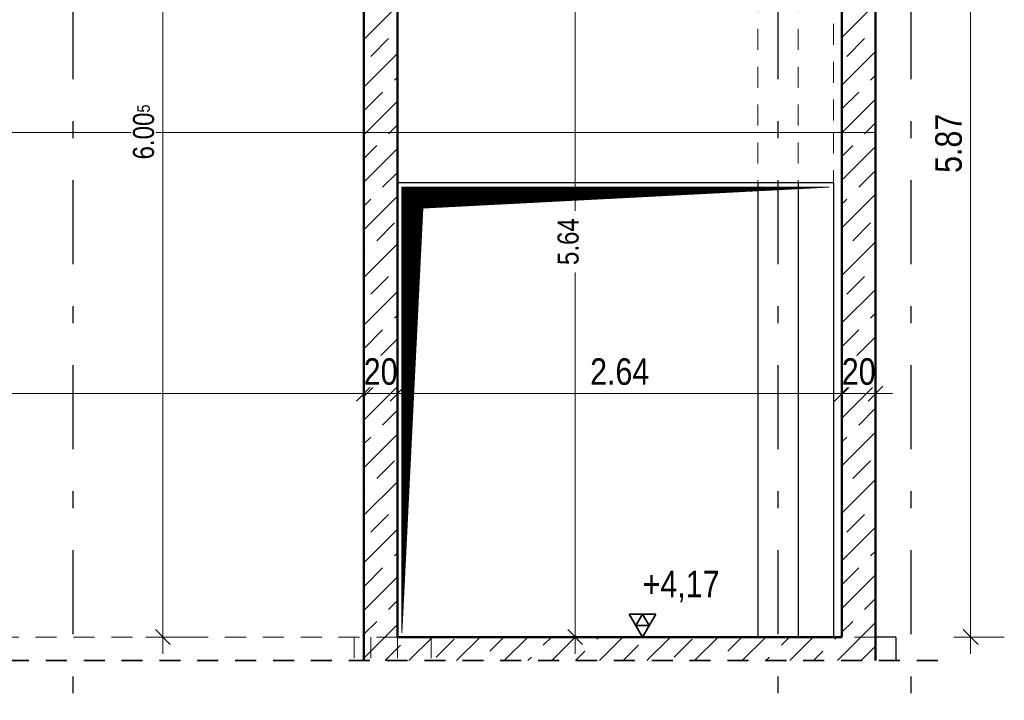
# Model space of a CAD drawing. Header units: millimetres. Extents: x -13 to 146, y -13 to 60.
# Tile 34 of 170: x 42.25 to 48.1, y 0.63 to 4.67. Entities that reach past the tile are written whole.
import ezdxf

# ---------------------------------------------------------------- set-up
doc = ezdxf.new("R2010")
doc.units = ezdxf.units.MM
doc.linetypes.add('DASHDOTX2', pattern=[2, 1, -0.5, 0, -0.5])
doc.linetypes.add('HIDDEN', pattern=[0.375, 0.25, -0.125])
for name, color, linetype, lineweight in [('Achsen', 7, 'Continuous', 20), ('Schraffuren', 7, 'Continuous', 20), ('Texte', 7, 'Continuous', 20)]:
    doc.layers.add(name, color=color, linetype=linetype, lineweight=lineweight)
doc.styles.add('Arial Narrow', font='ARIALN.TTF')
doc.linetypes.add('STRAKON_Linetype_13', pattern='A,30,[130,ltypeshp.shx,S=3.75,R=-30,X=0,Y=0],-3.75,[130,ltypeshp.shx,S=3.75,R=-30,X=0,Y=0]', length=33.75)
doc.dimstyles.new('Arch_Strakon_dimstyle', dxfattribs={"dimtxt": 11.25, "dimasz": 1, "dimexe": 1.25, "dimexo": 0.0625, "dimgap": 1, "dimtad": 0, "dimdec": 5, "dimzin": 12, "dimdsep": 46, "dimtxsty": 'Arial Narrow', "dimblk": 'Arrowhead_Tick', "dimsah": 1, "dimcen": 0, "dimse1": 1, "dimse2": 1, "dimclrd": 6, "dimclrt": 3, "dimazin": 0, "dimtfac": 1, "dimtdec": 4, "dimtmove": 0, "dimatfit": 3, "dimldrblk": 'NONE', "dimfxl": 1, "dimtvp": 1, "dimtolj": 1, "dimtzin": 0, "dimlwd": 13, "dimarcsym": 2})
pattern_1 = [(45, (0, 0), (-0.14142136, 0.14142136), [0.15, -0.1]), (45, (-0.07071, 0.07071), (-0.14142136, 0.14142136), [])]

# ---------------------------------------------------------------- blocks, each defined once
blk = doc.blocks.new('Arrowhead_Tick')
at = {"color": 0, "linetype": 'Continuous', "lineweight": -2}
for p, q in [((0, 20), (0, -10)), ((-1, 0), (0, 0)), ((10, 0), (0, 0))]:
    blk.add_line(p, q, dxfattribs=at)
at = {"color": 2, "linetype": 'Continuous', "lineweight": 35}
blk.add_line((4.42, 4.42), (-4.42, -4.42), dxfattribs=at)
blk = doc.blocks.new('*D360')
at = {"layer": 'Achsen', "color": 6, "linetype": 'Continuous', "lineweight": 13}
blk.add_line((38.0746, 2.45), (44.2846, 2.45), dxfattribs=at)
at = {"layer": 'Defpoints', "color": 0}
for p in [(38.0646, 3.9469), (44.2946, 3.9469), (44.2946, 2.45)]:
    blk.add_point(p, dxfattribs=at)
at = {"layer": 'Achsen', "color": 6, "lineweight": 13, "xscale": 0.01, "yscale": 0.01, "zscale": 0.01}
blk.add_blockref('Arrowhead_Tick', (44.2946, 2.45), dxfattribs=at)
at = {"layer": 'Achsen', "color": 6, "lineweight": 13, "xscale": 0.01, "yscale": 0.01, "zscale": 0.01, "rotation": 180}
blk.add_blockref('Arrowhead_Tick', (38.0646, 2.45), dxfattribs=at)
at = {"layer": 'Achsen', "color": 2, "lineweight": 35, "insert": (41.1796, 2.5804), "char_height": 0.1575, "attachment_point": 5, "style": 'Arial Narrow', "bg_fill": 3, "box_fill_scale": 1.1, "bg_fill_color": 256, "bg_fill_true_color": 13158600, "bg_fill_transparency": 0}
blk.add_mtext('\\A1;6.23', dxfattribs=at)
blk = doc.blocks.new('_None')
blk = doc.blocks.new('*D361')
at = {"layer": 'Achsen', "color": 6, "linetype": 'Continuous', "lineweight": 13}
blk.add_line((44.3046, 2.45), (44.4846, 2.45), dxfattribs=at)
at = {"layer": 'Defpoints', "color": 0}
for p in [(44.2946, 3.9469), (44.4946, 3.9469), (44.4946, 2.45)]:
    blk.add_point(p, dxfattribs=at)
at = {"layer": 'Achsen', "color": 6, "lineweight": 13, "xscale": 0.01, "yscale": 0.01, "zscale": 0.01}
blk.add_blockref('Arrowhead_Tick', (44.4946, 2.45), dxfattribs=at)
at = {"layer": 'Achsen', "color": 6, "lineweight": 13, "xscale": 0.01, "yscale": 0.01, "zscale": 0.01, "rotation": 180}
blk.add_blockref('Arrowhead_Tick', (44.2946, 2.45), dxfattribs=at)
at = {"layer": 'Achsen', "color": 2, "lineweight": 35, "insert": (44.3946, 2.5804), "char_height": 0.1575, "attachment_point": 5, "style": 'Arial Narrow', "bg_fill": 3, "box_fill_scale": 1.1, "bg_fill_color": 256, "bg_fill_true_color": 13158600, "bg_fill_transparency": 0}
blk.add_mtext('\\A1;20', dxfattribs=at)
blk = doc.blocks.new('*D362')
at = {"layer": 'Achsen', "color": 6, "linetype": 'Continuous', "lineweight": 13}
blk.add_line((44.5046, 2.45), (47.125, 2.45), dxfattribs=at)
at = {"layer": 'Defpoints', "color": 0}
for p in [(44.4946, 3.9469), (47.135, 3.9469), (47.135, 2.45)]:
    blk.add_point(p, dxfattribs=at)
at = {"layer": 'Achsen', "color": 6, "lineweight": 13, "xscale": 0.01, "yscale": 0.01, "zscale": 0.01}
blk.add_blockref('Arrowhead_Tick', (47.135, 2.45), dxfattribs=at)
at = {"layer": 'Achsen', "color": 6, "lineweight": 13, "xscale": 0.01, "yscale": 0.01, "zscale": 0.01, "rotation": 180}
blk.add_blockref('Arrowhead_Tick', (44.4946, 2.45), dxfattribs=at)
at = {"layer": 'Achsen', "color": 2, "lineweight": 35, "insert": (45.8148, 2.5804), "char_height": 0.1575, "attachment_point": 5, "style": 'Arial Narrow', "bg_fill": 3, "box_fill_scale": 1.1, "bg_fill_color": 256, "bg_fill_true_color": 13158600, "bg_fill_transparency": 0}
blk.add_mtext('\\A1;2.64', dxfattribs=at)
blk = doc.blocks.new('*D363')
at = {"layer": 'Achsen', "color": 6, "linetype": 'Continuous', "lineweight": 13}
blk.add_line((47.145, 2.45), (47.325, 2.45), dxfattribs=at)
at = {"layer": 'Defpoints', "color": 0}
for p in [(47.135, 3.9469), (47.335, 3.9469), (47.335, 2.45)]:
    blk.add_point(p, dxfattribs=at)
at = {"layer": 'Achsen', "color": 6, "lineweight": 13, "xscale": 0.01, "yscale": 0.01, "zscale": 0.01}
blk.add_blockref('Arrowhead_Tick', (47.335, 2.45), dxfattribs=at)
at = {"layer": 'Achsen', "color": 6, "lineweight": 13, "xscale": 0.01, "yscale": 0.01, "zscale": 0.01, "rotation": 180}
blk.add_blockref('Arrowhead_Tick', (47.135, 2.45), dxfattribs=at)
at = {"layer": 'Achsen', "color": 2, "lineweight": 35, "insert": (47.235, 2.5804), "char_height": 0.1575, "attachment_point": 5, "style": 'Arial Narrow', "bg_fill": 3, "box_fill_scale": 1.1, "bg_fill_color": 256, "bg_fill_true_color": 13158600, "bg_fill_transparency": 0}
blk.add_mtext('\\A1;20', dxfattribs=at)
blk = doc.blocks.new('*D365')
at = {"color": 6, "linetype": 'Continuous', "lineweight": 13}
blk.add_line((38.0747, 5.314), (42.4542, 5.314), dxfattribs=at)
at = {"layer": 'Defpoints', "color": 0}
for p in [(42.4642, 7.0082), (42.4642, 5.314), (38.0647, 3.8032)]:
    blk.add_point(p, dxfattribs=at)
at = {"color": 6, "lineweight": 13, "xscale": 0.01, "yscale": 0.01, "zscale": 0.01}
blk.add_blockref('Arrowhead_Tick', (42.4642, 5.314), dxfattribs=at)
at = {"color": 6, "lineweight": 13, "xscale": 0.01, "yscale": 0.01, "zscale": 0.01, "rotation": 180}
blk.add_blockref('Arrowhead_Tick', (38.0647, 5.314), dxfattribs=at)
at = {"color": 2, "lineweight": 35, "insert": (40.2645, 5.4444), "char_height": 0.1575, "attachment_point": 5, "style": 'Arial Narrow', "bg_fill": 3, "box_fill_scale": 1.1, "bg_fill_color": 256, "bg_fill_true_color": 13158600, "bg_fill_transparency": 0}
blk.add_mtext('\\A1;4.40', dxfattribs=at)
blk = doc.blocks.new('*D372')
at = {"color": 6, "linetype": 'Continuous', "lineweight": 13}
blk.add_line((47.9, 1.0132), (47.9, 6.8632), dxfattribs=at)
at = {"layer": 'Defpoints', "color": 0}
for p in [(47.455, 6.8732), (47.9, 6.8732), (47.335, 1.0032)]:
    blk.add_point(p, dxfattribs=at)
at = {"color": 6, "lineweight": 13, "xscale": 0.01, "yscale": 0.01, "zscale": 0.01}
for p, rotation in [((47.9, 6.8732), 90), ((47.9, 1.0032), 270)]:
    blk.add_blockref('Arrowhead_Tick', p, dxfattribs=dict(at, rotation=rotation))
at = {"color": 2, "lineweight": 35, "insert": (47.7696, 3.9382), "char_height": 0.1575, "attachment_point": 5, "rotation": 90, "style": 'Arial Narrow', "bg_fill": 3, "box_fill_scale": 1.1, "bg_fill_color": 256, "bg_fill_true_color": 13158600, "bg_fill_transparency": 0}
blk.add_mtext('\\A1;5.87', dxfattribs=at)
blk = doc.blocks.new('*D421')
at = {"color": 6, "linetype": 'Continuous', "lineweight": 13}
blk.add_line((39.5, 1.0132), (39.5, 7.1732), dxfattribs=at)
at = {"layer": 'Defpoints', "color": 0}
for p in [(39.5, 7.1832), (47.135, 7.1832), (38.0647, 1.0032)]:
    blk.add_point(p, dxfattribs=at)
at = {"color": 6, "lineweight": 13, "xscale": 0.01, "yscale": 0.01, "zscale": 0.01}
for p, rotation in [((39.5, 7.1832), 90), ((39.5, 1.0032), 270)]:
    blk.add_blockref('Arrowhead_Tick', p, dxfattribs=dict(at, rotation=rotation))
at = {"color": 2, "lineweight": 35, "insert": (39.3696, 4.0932), "char_height": 0.1575, "attachment_point": 5, "rotation": 90, "style": 'Arial Narrow', "bg_fill": 3, "box_fill_scale": 1.1, "bg_fill_color": 256, "bg_fill_true_color": 13158600, "bg_fill_transparency": 0}
blk.add_mtext('\\A1;6.18', dxfattribs=at)
blk = doc.blocks.new('*D681')
at = {"color": 6, "linetype": 'Continuous', "lineweight": 13}
for p, q in [((45.55, 6.6332), (45.55, 3.537)), ((45.55, 1.0132), (45.55, 3.1708))]:
    blk.add_line(p, q, dxfattribs=at)
at = {"layer": 'Defpoints', "color": 0}
for p in [(45.55, 6.6432), (46.279, 6.6432), (47.135, 1.0032)]:
    blk.add_point(p, dxfattribs=at)
at = {"color": 6, "lineweight": 13, "xscale": 0.01, "yscale": 0.01, "zscale": 0.01}
for p, rotation in [((45.55, 6.6432), 90), ((45.55, 1.0032), 270)]:
    blk.add_blockref('Arrowhead_Tick', p, dxfattribs=dict(at, rotation=rotation))
at = {"color": 3, "lineweight": 35, "insert": (45.509, 3.3539), "char_height": 0.125, "attachment_point": 5, "rotation": 90, "style": 'Arial Narrow', "bg_fill": 3, "box_fill_scale": 1.1, "bg_fill_color": 256, "bg_fill_true_color": 13158600, "bg_fill_transparency": 0}
blk.add_mtext('\\A1;5.64', dxfattribs=at)
blk = doc.blocks.new('*D801')
at = {"color": 6, "linetype": 'Continuous', "lineweight": 13}
blk.add_line((43.1, 1.0132), (43.1, 6.9982), dxfattribs=at)
at = {"layer": 'Defpoints', "color": 0}
for p in [(42.6642, 7.0082), (43.1, 7.0082), (44.4945, 1.0032)]:
    blk.add_point(p, dxfattribs=at)
at = {"color": 6, "lineweight": 13, "xscale": 0.01, "yscale": 0.01, "zscale": 0.01}
for p, rotation in [((43.1, 7.0082), 90), ((43.1, 1.0032), 270)]:
    blk.add_blockref('Arrowhead_Tick', p, dxfattribs=dict(at, rotation=rotation))
at = {"color": 3, "lineweight": 35, "insert": (42.9862, 4.0057), "char_height": 0.125, "attachment_point": 5, "rotation": 90, "style": 'Arial Narrow', "bg_fill": 3, "box_fill_scale": 1.1, "bg_fill_color": 256, "bg_fill_true_color": 13158600, "bg_fill_transparency": 0}
blk.add_mtext('\\A1;6.00{\\A1;\\H.6x;\\S5;}', dxfattribs=at)

msp = doc.modelspace()

# ---------------------------------------------------------------- hatches: boundary and pattern name
at = {"layer": 'Schraffuren', "lineweight": 13}
h = msp.add_hatch(dxfattribs=at)
h.set_pattern_fill('bB', color=6, scale=0.01, angle=45, style=0, pattern_type=2)
h.set_pattern_definition(pattern_1)
h.paths.add_polyline_path([(44.494627, 4.003239), (44.494627, 7.183233), (44.294627, 7.183233), (44.294627, 4.003239)])
h = msp.add_hatch(dxfattribs=at)
h.set_pattern_fill('bB', color=6, scale=0.01, angle=45, style=0, pattern_type=2)
h.set_pattern_definition(pattern_1)
h.paths.add_polyline_path([(47.134982, 4.003239), (47.334982, 4.003239), (47.334982, 7.183233), (47.134982, 7.183233)])
h = msp.add_hatch(dxfattribs=at)
h.set_pattern_fill('bB', color=6, scale=0.01, angle=45, style=0, pattern_type=2)
h.set_pattern_definition(pattern_1)
h.paths.add_polyline_path([(44.294627, 1.003239), (44.494627, 1.003239), (44.494627, 4.003239), (44.294627, 4.003239)])
h = msp.add_hatch(dxfattribs=at)
h.set_pattern_fill('bB', color=6, scale=0.01, angle=45, style=0, pattern_type=2)
h.set_pattern_definition(pattern_1)
h.paths.add_polyline_path([(47.134982, 1.003239), (47.334982, 1.003239), (47.334982, 4.003239), (47.134982, 4.003239)])
h = msp.add_hatch(dxfattribs=at)
h.set_pattern_fill('bB', color=6, scale=0.01, angle=45, style=0, pattern_type=2)
h.set_pattern_definition(pattern_1)
h.paths.add_polyline_path([(44.294627, 0.863239), (47.334982, 0.863239), (47.334982, 1.003239), (44.294627, 1.003239)])
at = {"layer": 'Texte', "lineweight": 13}
h = msp.add_hatch(dxfattribs=at)
h.set_pattern_fill('Mau', color=6, scale=0.01, angle=45, style=0, pattern_type=2)
h.set_pattern_definition([(45, (0, 0), (-0.00367695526, 0.00367695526), [])])
h.paths.add_polyline_path([(44.519982, 1.028239), (44.644982, 3.553239), (47.059982, 3.678239), (44.519982, 3.678239)])

# ---------------------------------------------------------------- linework, layer by layer
at = {"color": 6, "linetype": 'STRAKON_Linetype_13', "lineweight": 13, "ltscale": 0.01}
msp.add_line((47.334982, 4.003232), (37.864608, 4.003232), dxfattribs=at)
at = {"color": 2, "linetype": 'Continuous', "lineweight": 35}
for p, q in [((46.02875, 1.139634), (45.87125, 1.139634)), ((45.87125, 1.139634), (45.95, 1.003239)), ((45.95, 1.139634), (45.910625, 1.071437)), ((45.95, 1.003239), (46.02875, 1.139634)), ((45.989375, 1.071437), (45.95, 1.139634)), ((45.910625, 1.071437), (45.989375, 1.071437))]:
    msp.add_line(p, q, dxfattribs=at)
at = {"color": 3, "linetype": 'Continuous', "lineweight": 25}
msp.add_line((45.87125, 1.003239), (46.40045, 1.003239), dxfattribs=at)
at = {"color": 2, "linetype": 'HIDDEN', "lineweight": 35, "ltscale": 0.5}
msp.add_line((47.704982, 0.863239), (37.111028, 0.863239), dxfattribs=at)
at = {"color": 9, "linetype": 'Continuous', "lineweight": 0}
for centre in [(44.294627, 3.946865), (44.494627, 3.946865), (47.134982, 3.946865), (47.334982, 3.946865)]:
    msp.add_circle(centre, 0.00111, dxfattribs=at)
at = {"layer": 'Achsen', "color": 3, "linetype": 'DASHDOTX2', "lineweight": 25, "ltscale": 0.5}
for p, q in [((42.564631, 8.119524), (42.564631, 0.626982)), ((46.754631, 8.119524), (46.754631, 0.626982)), ((47.544631, 8.119524), (47.544631, 0.626982))]:
    msp.add_line(p, q, dxfattribs=at)
at = {"layer": 'Texte', "color": 6, "linetype": 'Continuous', "lineweight": 13}
for p, q in [((44.519982, 1.028239), (44.519982, 3.678239)), ((44.519982, 3.678239), (47.059982, 3.678239)), ((44.644982, 3.553239), (47.059982, 3.678239)), ((44.519982, 1.028239), (44.644982, 3.553239))]:
    msp.add_line(p, q, dxfattribs=at)

# ---------------------------------------------------------------- texts
at = {"color": 2, "lineweight": 35, "insert": (45.901175, 1.396989), "char_height": 0.1575, "attachment_point": 1, "line_spacing_factor": 0.9, "style": 'Arial Narrow'}
msp.add_mtext(' +4,17', dxfattribs=at)

# ---------------------------------------------------------------- next in the draw order: dimensions: what is measured, and where the dimension line sits
at = {"layer": 'Achsen', "lineweight": 35}
dim = msp.add_linear_dim(base=(44.294627, 2.45), p1=(38.064608, 3.946865), p2=(44.294627, 3.946865), text='6.23', dimstyle='Arch_Strakon_dimstyle', override={"dimscale": 0.01, "dimtxt": 15.75, "dimasz": 1, "dimgap": 5, "dimtad": 1, "dimjust": 0, "dimtih": 0, "dimtoh": 0, "dimdec": 5, "dimdsep": 46, "dimtxsty": 'Arial Narrow', "dimclrd": 6, "dimclrt": 2, "dimtix": 1, "dimtofl": 255, "dimtmove": 0, "dimatfit": 2, "dimfxl": 0, "dimfxlon": 0, "dimtvp": 31.746032, "dimtfill": 1, "dimtfillclr": 7, "dimlwd": 13}, dxfattribs=at)
dim.commit()
dim.dimension.update_dxf_attribs({"geometry": '*D360', "text_midpoint": (41.179618, 2.45), "dimtype": 160})

# ---------------------------------------------------------------- next in the draw order: dimensions: what is measured, and where the dimension line sits
at = {"lineweight": 35}
dim = msp.add_linear_dim(base=(42.464236, 5.314019), p1=(38.064684, 3.803232), p2=(42.464236, 7.008239), text='4.40', dimstyle='Arch_Strakon_dimstyle', override={"dimscale": 0.01, "dimtxt": 15.75, "dimasz": 1, "dimgap": 5, "dimtad": 1, "dimjust": 0, "dimtih": 0, "dimtoh": 0, "dimdec": 5, "dimdsep": 46, "dimtxsty": 'Arial Narrow', "dimclrd": 6, "dimclrt": 2, "dimtix": 1, "dimtofl": 255, "dimtmove": 0, "dimatfit": 2, "dimfxl": 0, "dimfxlon": 0, "dimtvp": 31.746032, "dimtfill": 1, "dimtfillclr": 7, "dimlwd": 13}, dxfattribs=at)
dim.commit()
dim.dimension.update_dxf_attribs({"geometry": '*D365', "text_midpoint": (40.26446, 5.314019), "dimtype": 160})
at = {"layer": 'Achsen', "lineweight": 35}
dim = msp.add_linear_dim(base=(44.494627, 2.45), p1=(44.294627, 3.946865), p2=(44.494627, 3.946865), text='20', dimstyle='Arch_Strakon_dimstyle', override={"dimscale": 0.01, "dimtxt": 15.75, "dimasz": 1, "dimgap": 5, "dimtad": 1, "dimjust": 0, "dimtih": 0, "dimtoh": 0, "dimdec": 5, "dimdsep": 46, "dimtxsty": 'Arial Narrow', "dimclrd": 6, "dimclrt": 2, "dimtix": 1, "dimtofl": 255, "dimtmove": 0, "dimatfit": 2, "dimfxl": 0, "dimfxlon": 0, "dimtvp": 31.746032, "dimtfill": 1, "dimtfillclr": 7, "dimlwd": 13}, dxfattribs=at)
dim.commit()
dim.dimension.update_dxf_attribs({"geometry": '*D361', "text_midpoint": (44.394627, 2.45), "dimtype": 160})

# ---------------------------------------------------------------- next in the draw order: dimensions: what is measured, and where the dimension line sits
dim = msp.add_linear_dim(base=(47.134982, 2.45), p1=(44.494627, 3.946865), p2=(47.134982, 3.946865), text='2.64', dimstyle='Arch_Strakon_dimstyle', override={"dimscale": 0.01, "dimtxt": 15.75, "dimasz": 1, "dimgap": 5, "dimtad": 1, "dimjust": 0, "dimtih": 0, "dimtoh": 0, "dimdec": 5, "dimdsep": 46, "dimtxsty": 'Arial Narrow', "dimclrd": 6, "dimclrt": 2, "dimtix": 1, "dimtofl": 255, "dimtmove": 0, "dimatfit": 2, "dimfxl": 0, "dimfxlon": 0, "dimtvp": 31.746032, "dimtfill": 1, "dimtfillclr": 7, "dimlwd": 13}, dxfattribs=at)
dim.commit()
dim.dimension.update_dxf_attribs({"geometry": '*D362', "text_midpoint": (45.814805, 2.45), "dimtype": 160})

# ---------------------------------------------------------------- next in the draw order: dimensions: what is measured, and where the dimension line sits
dim = msp.add_linear_dim(base=(47.334982, 2.45), p1=(47.134982, 3.946865), p2=(47.334982, 3.946865), text='20', dimstyle='Arch_Strakon_dimstyle', override={"dimscale": 0.01, "dimtxt": 15.75, "dimasz": 1, "dimgap": 5, "dimtad": 1, "dimjust": 0, "dimtih": 0, "dimtoh": 0, "dimdec": 5, "dimdsep": 46, "dimtxsty": 'Arial Narrow', "dimclrd": 6, "dimclrt": 2, "dimtix": 1, "dimtofl": 255, "dimtmove": 0, "dimatfit": 2, "dimfxl": 0, "dimfxlon": 0, "dimtvp": 31.746032, "dimtfill": 1, "dimtfillclr": 7, "dimlwd": 13}, dxfattribs=at)
dim.commit()
dim.dimension.update_dxf_attribs({"geometry": '*D363', "text_midpoint": (47.234982, 2.45), "dimtype": 160})

# ---------------------------------------------------------------- next in the draw order: dimensions: what is measured, and where the dimension line sits
at = {"lineweight": 35}
for base, p1, p2, text, picture, middle in [((39.5, 7.183233), (38.064684, 1.003232), (47.134982, 7.183233), '6.18', '*D421', (39.5, 4.093233)), ((47.9, 6.873233), (47.334982, 1.003232), (47.454982, 6.873233), '5.87', '*D372', (47.9, 3.938233))]:
    dim = msp.add_linear_dim(base=base, p1=p1, p2=p2, angle=90, text=text, dimstyle='Arch_Strakon_dimstyle', override={"dimscale": 0.01, "dimtxt": 15.75, "dimasz": 1, "dimgap": 5, "dimtad": 1, "dimjust": 0, "dimtih": 0, "dimtoh": 0, "dimdec": 5, "dimdsep": 46, "dimtxsty": 'Arial Narrow', "dimclrd": 6, "dimclrt": 2, "dimtix": 1, "dimtofl": 255, "dimtmove": 0, "dimatfit": 2, "dimfxl": 0, "dimfxlon": 0, "dimtvp": 31.746032, "dimtfill": 1, "dimtfillclr": 7, "dimlwd": 13}, dxfattribs=at)
    dim.commit()
    dim.dimension.update_dxf_attribs({"geometry": picture, "text_midpoint": middle, "dimtype": 160})

# ---------------------------------------------------------------- next in the draw order: linework, layer by layer
at = {"color": 4, "linetype": 'Continuous', "lineweight": 50}
for p, q in [((47.334982, 7.183233), (47.334982, 4.003239)), ((47.334982, 4.003239), (47.334982, 1.003239)), ((47.334982, 1.003239), (47.334982, 0.863239))]:
    msp.add_line(p, q, dxfattribs=at)
at = {"color": 6, "linetype": 'HIDDEN', "lineweight": 13, "ltscale": 0.5}
msp.add_line((44.694481, 1.003232), (44.694481, 0.863239), dxfattribs=at)
at = {"layer": 'Achsen', "color": 3, "linetype": 'Continuous', "lineweight": 25}
for p, q in [((47.454982, 1.003232), (47.334982, 1.003232)), ((47.454982, 1.003239), (47.454982, 0.863239))]:
    msp.add_line(p, q, dxfattribs=at)

# ---------------------------------------------------------------- next in the draw order: dimensions: what is measured, and where the dimension line sits
at = {"lineweight": 35}
for base, p1, p2, text, override, picture, middle in [((43.1, 7.008239), (44.494481, 1.003232), (42.664236, 7.008239), '6.00{\\A1;\\H.6x;\\S5;}', {"dimscale": 0.01, "dimtxt": 12.5, "dimasz": 1, "dimgap": 5, "dimtad": 1, "dimjust": 0, "dimtih": 0, "dimtoh": 0, "dimdec": 5, "dimdsep": 46, "dimtxsty": 'Arial Narrow', "dimclrd": 6, "dimclrt": 3, "dimtix": 1, "dimtofl": 255, "dimtmove": 0, "dimatfit": 2, "dimfxl": 0, "dimfxlon": 0, "dimtvp": 40, "dimtfill": 1, "dimtfillclr": 7, "dimlwd": 13}, '*D801', (43.1, 4.005736)), ((45.55, 6.643239), (47.134982, 1.003232), (46.278999, 6.643239), '5.64', {"dimscale": 0.01, "dimtxt": 12.5, "dimasz": 1, "dimgap": 5, "dimtad": 0, "dimjust": 0, "dimtih": 0, "dimtoh": 0, "dimdec": 5, "dimdsep": 46, "dimtxsty": 'Arial Narrow', "dimclrd": 6, "dimclrt": 3, "dimtix": 0, "dimtofl": 255, "dimtmove": 2, "dimatfit": 2, "dimfxl": 0, "dimfxlon": 0, "dimtvp": 40, "dimtfill": 1, "dimtfillclr": 7, "dimlwd": 13}, '*D681', (45.50905, 3.353915))]:
    dim = msp.add_linear_dim(base=base, p1=p1, p2=p2, angle=90, text=text, dimstyle='Arch_Strakon_dimstyle', override=override, dxfattribs=at)
    dim.commit()
    dim.dimension.update_dxf_attribs({"geometry": picture, "text_midpoint": middle, "dimtype": 160})

# ---------------------------------------------------------------- next in the draw order: linework, layer by layer
at = {"color": 4, "linetype": 'Continuous', "lineweight": 50}
for p, q in [((44.294627, 7.183233), (44.294627, 4.003239)), ((44.494627, 7.183233), (44.494627, 4.003239)), ((47.134982, 7.183233), (47.134982, 4.003239)), ((44.294627, 4.003239), (44.294627, 1.003239)), ((44.494627, 4.003239), (44.494627, 1.003239)), ((47.134982, 4.003239), (47.134982, 1.003239)), ((44.294627, 1.003239), (44.294627, 0.863239)), ((47.134982, 1.003232), (44.494627, 1.003232))]:
    msp.add_line(p, q, dxfattribs=at)
at = {"color": 6, "linetype": 'HIDDEN', "lineweight": 13, "ltscale": 0.5}
for p, q in [((47.084982, 6.673233), (47.084982, 4.003239)), ((46.635045, 6.643233), (46.635045, 3.703239)), ((46.875045, 6.643233), (46.875045, 3.703239)), ((47.084982, 4.003239), (47.084982, 3.703239)), ((44.494481, 1.003232), (39.944627, 1.003232)), ((44.23628, 1.003239), (44.23628, 0.863239)), ((44.336282, 1.003239), (44.336282, 0.863239)), ((44.494481, 1.003239), (44.494481, 0.863239)), ((44.494627, 1.003232), (44.494481, 1.003232)), ((47.334982, 1.003232), (47.134982, 1.003232))]:
    msp.add_line(p, q, dxfattribs=at)
at = {"layer": 'Achsen', "color": 3, "linetype": 'Continuous', "lineweight": 25}
for p, q in [((47.084982, 3.703239), (44.494982, 3.703239)), ((44.494982, 3.703239), (44.494982, 1.003239)), ((46.635045, 3.703239), (46.635045, 1.003232)), ((46.875045, 3.703239), (46.875045, 1.003232)), ((47.084982, 3.703239), (47.084982, 1.003239))]:
    msp.add_line(p, q, dxfattribs=at)

doc.saveas('drawing.dxf')
